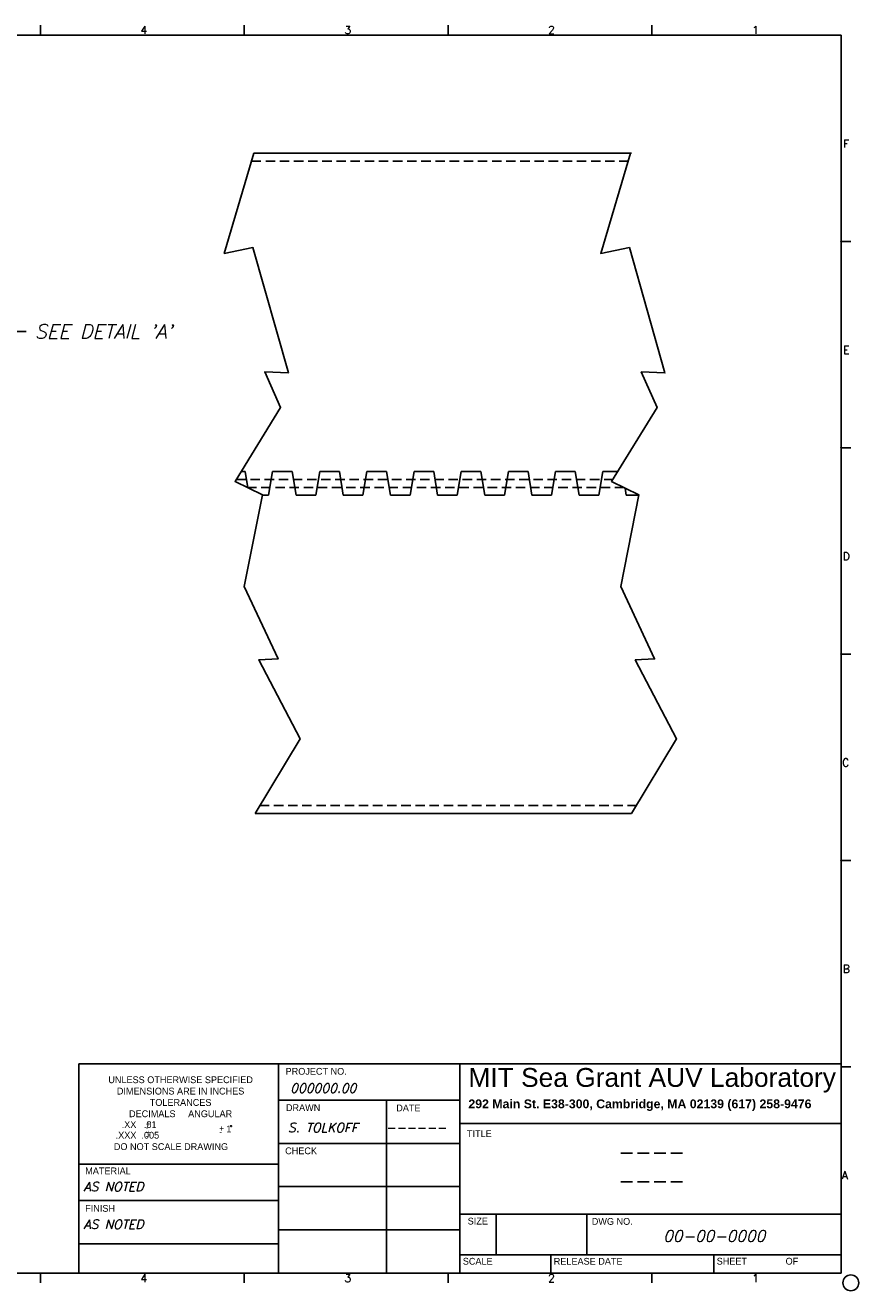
# Model space of a CAD drawing. Extents: x -27.8 to 24.3, y 5.1 to 45.6.
# Tile 2 of 2: x -2.2 to 24.3, y 5.1 to 45.3. Entities that reach past the tile are written whole.
import ezdxf
from ezdxf.enums import TextEntityAlignment as Align

# ---------------------------------------------------------------- set-up
doc = ezdxf.new("R2010")
doc.units = 0
doc.header["$LTSCALE"] = 1.2
doc.header["$MEASUREMENT"] = 0
doc.linetypes.add('HIDDEN', pattern=[0.375, 0.25, -0.125])
doc.layers.get('0').update_dxf_attribs({"linetype": 'CONTINUOUS'})
for name, color, linetype in [('DIMEN', 1, 'CONTINUOUS'), ('PIN', 6, 'CONTINUOUS'), ('SHELL', 3, 'CONTINUOUS'), ('TTLBOX', 160, 'CONTINUOUS')]:
    doc.layers.add(name, color=color, linetype=linetype)
doc.styles.add('ENGR', font='Romans', dxfattribs={"oblique": 15})
doc.styles.add('ROMAND', font='Romand', dxfattribs={"height": 0.1})
doc.dimstyles.get("Standard").update_dxf_attribs({"dimtxt": 0.18, "dimasz": 0.18, "dimexe": 0.18, "dimexo": 0.0625, "dimgap": 0.09, "dimtad": 0, "dimtih": 1, "dimtoh": 1, "dimdec": 4, "dimzin": 0, "dimtxsty": 'STANDARD', "dimcen": 0.09, "dimazin": 3, "dimtfac": 1, "dimtdec": 4, "dimtofl": 0, "dimtmove": 0, "dimatfit": 3, "dimtolj": 1, "dimtzin": 0})

# ---------------------------------------------------------------- blocks, each defined once
blk = doc.blocks.new('ABORDDJ')
at = {"layer": 'TTLBOX'}
for p, q in [((-5.0938, 7.875), (-5.0938, 7.9375)), ((-3.7969, 7.875), (-3.7969, 7.9375)), ((-2.5, 7.875), (-2.5, 7.9375)), ((-1.2031, 7.875), (-1.2031, 7.9375)), ((0, 7.875), (-10.1875, 7.875)), ((0, 0), (0, 7.875)), ((0, 6.5625), (0.0625, 6.5625)), ((0, 5.25), (0.0625, 5.25)), ((0, 3.9375), (0.0625, 3.9375)), ((0, 2.625), (0.0625, 2.625)), ((0, 1.3125), (0.0625, 1.3125)), ((-10.1875, 0), (0, 0)), ((-5.0938, 0), (-5.0938, -0.0625)), ((-3.7969, 0), (-3.7969, -0.0625)), ((-2.5, 0), (-2.5, -0.0625)), ((-1.2031, 0), (-1.2031, -0.0625))]:
    blk.add_line(p, q, dxfattribs=at)
blk.add_circle((0.0625, -0.0625), 0.05, dxfattribs=at)
for p in [(-5.0938, 7.875), (-3.7969, 7.875), (-2.5, 7.875), (-1.2031, 7.875), (0, 6.5625), (0, 5.25), (0, 5.25), (0, 3.9375), (0, 3.9375), (0, 2.625), (0, 2.625)]:
    blk.add_point(p, dxfattribs=at)
at = {"layer": 'TTLBOX', "style": 'ROMAND'}
for s, p in [('4', (-4.4352, 7.8831)), ('3', (-3.1383, 7.8831)), ('2', (-1.8415, 7.8831)), ('1', (-0.5446, 7.8831)), ('F', (0.0334, 7.1599)), ('E', (0.0334, 5.8474)), ('D', (0.0334, 4.5349)), ('C', (0.0287, 3.2224)), ('B', (0.0334, 1.9099)), ('A', (0.0239, 0.5974)), ('4', (-4.4352, -0.0581)), ('3', (-3.1383, -0.0581)), ('2', (-1.8415, -0.0581)), ('1', (-0.5446, -0.0581))]:
    blk.add_text(s, height=0.05, dxfattribs=at).set_placement(p, align=Align.CENTER)
blk = doc.blocks.new('TEMP')
at = {"insert": (-3.108, 0.421), "char_height": 0.15, "width": 2.98571, "attachment_point": 1}
blk.add_mtext('\\fArial|b0|i0|c0|p34;MIT Sea Grant AUV Laboratory\\P\\fArial|b1|i0|c0|p34;\\H0.07;292 Main St. E38-300, Cambridge, MA 02139 (617) 258-9476', dxfattribs=at)

msp = doc.modelspace()

# ---------------------------------------------------------------- linework, layer by layer
at = {"layer": 'PIN', "linetype": 'HIDDEN'}
for p, q in [((4.5, 30.889), (16.478, 30.889)), ((4.843, 30.639), (16.821, 30.639))]:
    msp.add_line(p, q, dxfattribs=at)
at = {"layer": 'SHELL'}
for p, q in [((5.058, 41.264), (17.074, 41.264)), ((4.653, 31.139), (4.779, 31.139)), ((4.779, 31.139), (4.864, 30.628)), ((5.654, 31.139), (5.529, 30.389)), ((5.654, 31.139), (6.279, 31.139)), ((6.279, 31.139), (6.404, 30.389)), ((7.154, 31.139), (7.029, 30.389)), ((7.154, 31.139), (7.779, 31.139)), ((7.779, 31.139), (7.904, 30.389)), ((8.654, 31.139), (8.529, 30.389)), ((8.654, 31.139), (9.279, 31.139)), ((9.279, 31.139), (9.404, 30.389)), ((10.154, 31.139), (10.029, 30.389)), ((10.154, 31.139), (10.779, 31.139)), ((10.779, 31.139), (10.904, 30.389)), ((11.654, 31.139), (11.529, 30.389)), ((11.654, 31.139), (12.279, 31.139)), ((12.279, 31.139), (12.404, 30.389)), ((13.154, 31.139), (13.029, 30.389)), ((13.154, 31.139), (13.779, 31.139)), ((13.779, 31.139), (13.904, 30.389)), ((14.654, 31.139), (14.529, 30.389)), ((14.654, 31.139), (15.279, 31.139)), ((15.279, 31.139), (15.404, 30.389)), ((16.154, 31.139), (16.029, 30.389)), ((16.154, 31.139), (16.631, 31.139)), ((16.866, 30.617), (16.904, 30.389)), ((5.329, 30.389), (5.529, 30.389)), ((6.404, 30.389), (7.029, 30.389)), ((7.904, 30.389), (8.529, 30.389)), ((9.404, 30.389), (10.029, 30.389)), ((10.904, 30.389), (11.529, 30.389)), ((12.404, 30.389), (13.029, 30.389)), ((13.904, 30.389), (14.529, 30.389)), ((15.404, 30.389), (16.029, 30.389)), ((16.904, 30.389), (17.307, 30.389)), ((5.096, 20.264), (17.074, 20.264))]:
    msp.add_line(p, q, dxfattribs=at)
at = {"layer": 'SHELL', "linetype": 'HIDDEN'}
for p, q in [((4.984, 41.014), (16.962, 41.014)), ((5.247, 20.514), (17.225, 20.514))]:
    msp.add_line(p, q, dxfattribs=at)
at = {"layer": 'SHELL', "flags": 128}
for points in [[(5.058, 41.264), (4.116, 38.078), (5.027, 38.266), (6.157, 34.279), (5.403, 34.311), (5.906, 33.181), (4.461, 30.827), (5.331, 30.399), (4.753, 27.48), (5.827, 25.179), (5.213, 25.15), (6.529, 22.635), (5.096, 20.264)], [(17.036, 41.264), (16.094, 38.078), (17.005, 38.266), (18.135, 34.279), (17.381, 34.311), (17.884, 33.181), (16.439, 30.827), (17.309, 30.399), (16.731, 27.48), (17.805, 25.179), (17.191, 25.15), (18.507, 22.635), (17.074, 20.264)]]:
    msp.add_lwpolyline(points, dxfattribs=at)
at = {"layer": 'TTLBOX'}
for p, q in [((-0.507, 12.297), (-0.507, 5.648)), ((-0.507, 12.297), (23.736, 12.297)), ((5.842, 12.297), (5.842, 5.648)), ((11.614, 12.297), (11.614, 5.648)), ((23.736, 12.297), (23.736, 5.648)), ((5.842, 11.143), (11.614, 11.143)), ((9.279, 11.143), (9.279, 5.648)), ((11.614, 10.405), (23.736, 10.405)), ((5.842, 9.769), (11.614, 9.769)), ((-0.507, 9.111), (5.842, 9.111)), ((5.842, 8.396), (11.614, 8.396)), ((-0.507, 7.957), (5.842, 7.957)), ((11.614, 7.519), (23.736, 7.519)), ((12.769, 7.519), (12.769, 6.225)), ((15.655, 7.519), (15.655, 6.225)), ((5.842, 7.022), (11.614, 7.022)), ((-0.507, 6.572), (5.842, 6.572)), ((11.614, 6.225), (23.736, 6.225)), ((14.5, 6.225), (14.5, 5.648)), ((19.695, 6.225), (19.695, 5.648)), ((-0.507, 5.648), (23.736, 5.648))]:
    msp.add_line(p, q, dxfattribs=at)
msp.add_circle((4.334, 10.323), 0.0156, dxfattribs=at)

# ---------------------------------------------------------------- block references
for name, p, xscale, yscale, zscale in [('ABORDDJ', (23.736, 5.648), 5, 5, 5), ('TEMP', (24.315, 10.485), 4, 4, 4)]:
    msp.add_blockref(name, p, dxfattribs=dict(at, xscale=xscale, yscale=yscale, zscale=zscale))

# ---------------------------------------------------------------- texts
at = {"layer": 'DIMEN', "insert": (-1.912, 35.598), "char_height": 0.45, "attachment_point": 4, "style": 'ENGR'}
msp.add_mtext("\\A1;SEE DETAIL 'A'", dxfattribs=at)
at = {"layer": 'TTLBOX'}
for s, height, p in [('PROJECT NO.', 0.21645, (6.068, 11.955)), ('DRAWN', 0.2165, (6.078, 10.799)), ('.XXX  .005', 0.2165, (0.662, 9.923)), ('+', 0.195, (1.62, 10.294)), ('+', 0.195, (1.62, 10.017)), ('-', 0.195, (1.62, 10.188)), ('+', 0.195, (3.957, 10.147)), ('-', 0.195, (3.957, 10.041)), ('1', 0.216, (4.183, 10.124)), ('TITLE', 0.2165, (11.837, 9.97)), ('DO NOT SCALE DRAWING', 0.21645, (0.604, 9.56)), ('-', 0.195, (1.62, 9.912)), ('CHECK', 0.2165, (6.053, 9.426)), ('MATERIAL', 0.2165, (-0.306, 8.788)), ('FINISH', 0.2165, (-0.306, 7.595)), ('DWG NO.', 0.2165, (15.807, 7.181)), ('SCALE', 0.2165, (11.704, 5.914)), ('RELEASE DATE', 0.21645, (14.598, 5.912)), ('SHEET', 0.2165, (19.781, 5.915)), ('OF', 0.2165, (21.972, 5.915))]:
    msp.add_text(s, height=height, dxfattribs=at).set_placement(p)
for s, height, p in [('UNLESS OTHERWISE SPECIFIED', 0.21645, (2.728, 11.687)), ('DIMENSIONS ARE IN INCHES', 0.21645, (2.728, 11.326)), ('TOLERANCES', 0.2165, (2.728, 10.965)), ('DATE', 0.2165, (9.974, 10.789)), ('.XX   .01', 0.2165, (1.409, 10.261)), ('DECIMALS     ANGULAR', 0.21645, (2.728, 10.605)), ('SIZE', 0.2165, (12.182, 7.191))]:
    msp.add_text(s, height=height, dxfattribs=at).set_placement(p, align=Align.CENTER)
at = {"layer": 'TTLBOX', "style": 'ENGR', "oblique": 15}
for s, p in [('000000.00', (6.217, 11.384)), ('S. TOLKOFF', (6.143, 10.13)), ('------', (9.252, 10.13)), ('AS NOTED', (-0.358, 8.253)), ('AS NOTED', (-0.358, 7.053))]:
    msp.add_text(s, height=0.2886, dxfattribs=at).set_placement(p)
for s, height, p in [('----', 0.4762, (17.657, 9.26)), ('----', 0.4762, (17.657, 8.349)), ('00-00-0000', 0.3571, (19.703, 6.646))]:
    msp.add_text(s, height=height, dxfattribs=at).set_placement(p, align=Align.CENTER)

# ---------------------------------------------------------------- leaders
at = {"layer": 'DIMEN', "annotation_type": 0, "has_hookline": 1, "hookline_direction": 0, "text_width": 5.049}
msp.add_leader([(-3.829, 31.12), (-2.722, 35.598), (-2.182, 35.598)], dimstyle='STANDARD', override={"dimscale": 3, "dimtxt": 0.15, "dimexo": 0.125, "dimdec": 2, "dimtxsty": 'ENGR', "dimcen": -0.09, "dimtdec": 2}, dxfattribs=at)

doc.saveas('drawing.dxf')
